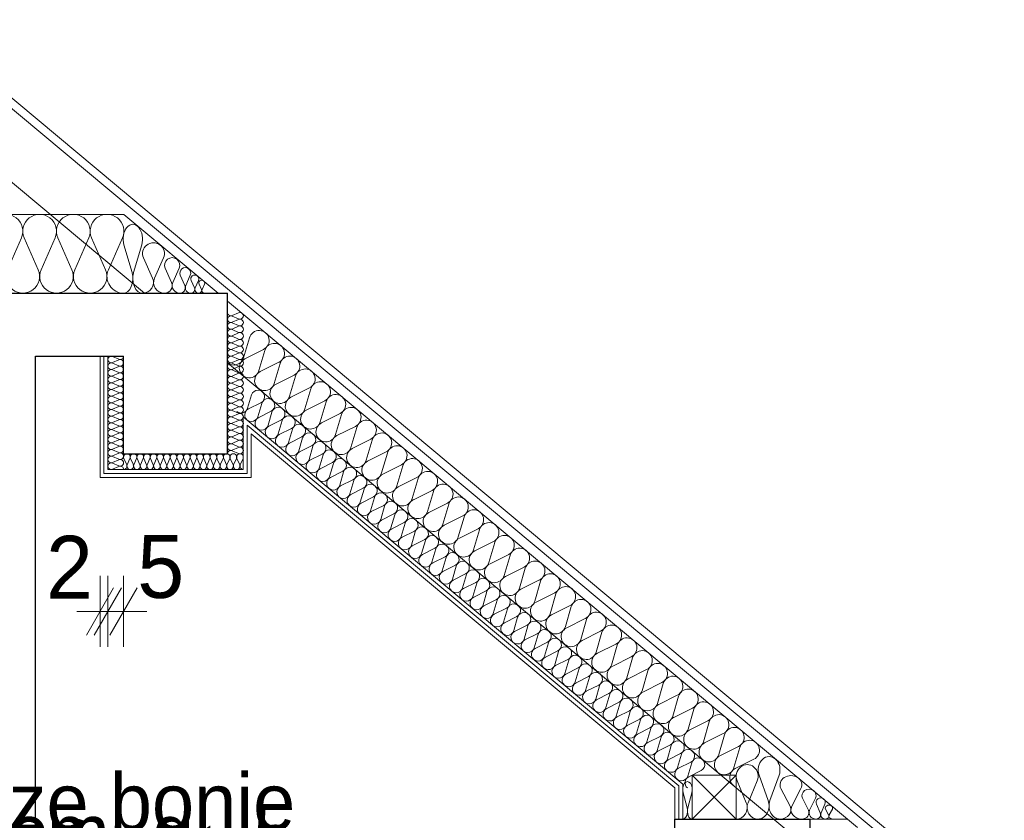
# Model space of a CAD drawing. Extents: x -149893 to 127691, y 5328 to 37028.
# Tile 79 of 88: x 77339 to 80465, y 28169 to 30711. Entities that reach past the tile are written whole.
import ezdxf

# ---------------------------------------------------------------- set-up
doc = ezdxf.new("R2010")
doc.units = 0
doc.header["$MEASUREMENT"] = 0
doc.layers.add('arch izolacje_Nr_Pióra__3', color=7, linetype='Continuous', lineweight=13, true_color=0xff6600)
doc.layers.add('Arch ocieplenie_Nr_Pióra__24', color=7, linetype='Continuous', lineweight=13, true_color=0x029e21)
for name, color, linetype in [('Arch ocieplenie', 7, 'Continuous'), ('Arch wymiary', 7, 'Continuous'), ('Arch ściany działowe', 7, 'Continuous')]:
    doc.layers.add(name, color=color, linetype=linetype)
for name, color, linetype, lineweight in [('Arch opisy_Nr_Pióra__21', 7, 'Continuous', 13), ('Arch wymiary_Nr_Pióra__21', 7, 'Continuous', 13), ('Arch ściany działowe_Nr_Pióra__5', 7, 'Continuous', 13), ('INWENT DACH_Nr_Pióra__21', 7, 'Continuous', 13), ('INWENT KONST. DREWNIANA_Nr_Pióra__21', 7, 'Continuous', 13), ('INWENT STROPY_Nr_Pióra__1', 7, 'Continuous', 25), ('INWENT.ŚCIANY_Nr_Pióra__1', 7, 'Continuous', 25)]:
    doc.layers.add(name, color=color, linetype=linetype, lineweight=lineweight)
doc.styles.add('GENERATED_STYLE_1', font='txt')
doc.styles.add('GENERATED_STYLE_4', font='txt')
doc.dimstyles.new('GENERATED_STYLE__4', dxfattribs={"dimtxt": 200, "dimasz": 114, "dimexe": 0.18, "dimexo": 0, "dimgap": 0.09, "dimtad": 1, "dimtih": 1, "dimtoh": 1, "dimdec": 0, "dimlfac": 0.1, "dimzin": 0, "dimdsep": 46, "dimtxsty": 'GENERATED_STYLE_1', "dimblk": 'ARROWHEAD_2', "dimblk1": 'ARROWHEAD_2', "dimblk2": 'ARROWHEAD_2', "dimcen": 0.09, "dimclrd": 7, "dimclre": 7, "dimclrt": 7, "dimazin": 0, "dimtfac": 1, "dimtdec": 4, "dimtmove": 0, "dimatfit": 3, "dimfxl": 0, "dimtolj": 1, "dimtzin": 0, "dimarcsym": 0})

# ---------------------------------------------------------------- blocks, each defined once
blk = doc.blocks.new('Ściana_35', base_point=(79418.8, 28272.5))
at = {"layer": 'Arch ściany działowe_Nr_Pióra__5', "linetype": 'Continuous'}
for p, q in [((79418.8, 28272.5), (79418.8, 28172.8)), ((79431.3, 28172.8), (79431.3, 28278.4)), ((79418.8, 28172.8), (79431.3, 28172.8))]:
    blk.add_line(p, q, dxfattribs=at)
blk = doc.blocks.new('Ściana_36', base_point=(79431.3, 28278.4))
at = {"layer": 'Arch ściany działowe_Nr_Pióra__5', "linetype": 'Continuous'}
for p, q in [((79431.3, 28278.4), (79431.3, 28172.8)), ((79443.8, 28172.8), (79443.8, 28284.2)), ((79431.3, 28172.8), (79443.8, 28172.8))]:
    blk.add_line(p, q, dxfattribs=at)
blk = doc.blocks.new('Ściana_37', base_point=(78073.8, 29396.5))
at = {"layer": 'Arch ściany działowe_Nr_Pióra__5', "linetype": 'Continuous'}
for p, q in [((79431.3, 28278.4), (78061.3, 29423.3)), ((78073.8, 29396.5), (79418.8, 28272.5))]:
    blk.add_line(p, q, dxfattribs=at)
blk = doc.blocks.new('Ściana_38', base_point=(78061.3, 29423.3))
at = {"layer": 'Arch ściany działowe_Nr_Pióra__5', "linetype": 'Continuous'}
for p, q in [((79443.8, 28284.2), (78048.8, 29450)), ((78061.3, 29423.3), (79431.3, 28278.4))]:
    blk.add_line(p, q, dxfattribs=at)
blk = doc.blocks.new('Ściana_39', base_point=(77593.8, 29257.8))
at = {"layer": 'Arch ściany działowe_Nr_Pióra__5', "linetype": 'Continuous'}
for p, q in [((78061.3, 29270.3), (77606.3, 29270.3)), ((77593.8, 29257.8), (78073.8, 29257.8))]:
    blk.add_line(p, q, dxfattribs=at)
blk = doc.blocks.new('Ściana_40', base_point=(77606.3, 29270.3))
at = {"layer": 'Arch ściany działowe_Nr_Pióra__5', "linetype": 'Continuous'}
for p, q in [((77606.3, 29270.3), (78061.3, 29270.3)), ((78048.8, 29282.8), (77618.8, 29282.8))]:
    blk.add_line(p, q, dxfattribs=at)
blk = doc.blocks.new('Ściana_41', base_point=(77593.8, 29642.8))
at = {"layer": 'Arch ściany działowe_Nr_Pióra__5', "linetype": 'Continuous'}
for p, q in [((77593.8, 29642.8), (77593.8, 29257.8)), ((77606.3, 29642.8), (77593.8, 29642.8)), ((77606.3, 29270.3), (77606.3, 29642.8))]:
    blk.add_line(p, q, dxfattribs=at)
blk = doc.blocks.new('Ściana_42', base_point=(77606.3, 29642.8))
at = {"layer": 'Arch ściany działowe_Nr_Pióra__5', "linetype": 'Continuous'}
for p, q in [((77606.3, 29642.8), (77606.3, 29270.3)), ((77618.8, 29642.8), (77606.3, 29642.8)), ((77618.8, 29282.8), (77618.8, 29642.8))]:
    blk.add_line(p, q, dxfattribs=at)
blk = doc.blocks.new('Ściana_43', base_point=(78073.8, 29257.8))
at = {"layer": 'Arch ściany działowe_Nr_Pióra__5', "linetype": 'Continuous'}
for p, q in [((78061.3, 29423.3), (78061.3, 29270.3)), ((78073.8, 29257.8), (78073.8, 29396.5))]:
    blk.add_line(p, q, dxfattribs=at)
blk = doc.blocks.new('Ściana_44', base_point=(78061.3, 29270.3))
at = {"layer": 'Arch ściany działowe_Nr_Pióra__5', "linetype": 'Continuous'}
for p, q in [((78048.8, 29450), (78048.8, 29282.8)), ((78061.3, 29270.3), (78061.3, 29423.3))]:
    blk.add_line(p, q, dxfattribs=at)
blk = doc.blocks.new('Izolacja cieplna 14_88', base_point=(79604.3, 28280.4))
at = {"layer": 'Arch ocieplenie_Nr_Pióra__24', "linetype": 'Continuous'}
for p, q in [((78049.8, 29637.8), (78068.4, 29701.2)), ((78112.9, 29664), (78053.8, 29634.4)), ((78098.4, 29597.1), (78117, 29660.5)), ((78161.6, 29623.3), (78102.5, 29593.7)), ((78147.1, 29556.5), (78165.7, 29619.9)), ((78210.2, 29582.6), (78151.1, 29553)), ((78195.7, 29515.8), (78214.3, 29579.2)), ((78258.9, 29542), (78199.8, 29512.4)), ((78244.4, 29475.1), (78263, 29538.6)), ((78307.5, 29501.3), (78248.4, 29471.7)), ((78293, 29434.5), (78311.6, 29497.9)), ((78356.2, 29460.7), (78297.1, 29431.1)), ((78341.7, 29393.8), (78360.3, 29457.2)), ((78404.9, 29420), (78345.8, 29390.4)), ((78390.3, 29353.2), (78408.9, 29416.6)), ((78453.5, 29379.3), (78394.4, 29349.8)), ((78439, 29312.5), (78457.6, 29375.9)), ((78502.2, 29338.7), (78443.1, 29309.1)), ((78487.6, 29271.9), (78506.2, 29335.3)), ((78550.8, 29298), (78491.7, 29268.4)), ((78536.3, 29231.2), (78554.9, 29294.6)), ((78599.5, 29257.4), (78540.4, 29227.8)), ((78584.9, 29190.5), (78603.6, 29253.9)), ((78648.1, 29216.7), (78589, 29187.1)), ((78633.6, 29149.9), (78652.2, 29213.3)), ((78696.8, 29176), (78637.7, 29146.5)), ((78682.2, 29109.2), (78700.9, 29172.6)), ((78745.4, 29135.4), (78686.3, 29105.8)), ((78730.9, 29068.6), (78749.5, 29132)), ((78794.1, 29094.7), (78735, 29065.1)), ((78779.5, 29027.9), (78798.2, 29091.3)), ((78842.7, 29054.1), (78783.6, 29024.5)), ((78828.2, 28987.2), (78846.8, 29050.7)), ((78891.4, 29013.4), (78832.3, 28983.8)), ((78876.8, 28946.6), (78895.5, 29010)), ((78940, 28972.8), (78880.9, 28943.2)), ((78925.5, 28905.9), (78944.1, 28969.3)), ((78988.7, 28932.1), (78929.6, 28902.5)), ((78974.1, 28865.3), (78992.8, 28928.7)), ((79037.3, 28891.4), (78978.2, 28861.8)), ((79022.8, 28824.6), (79041.4, 28888)), ((79086, 28850.8), (79026.9, 28821.2)), ((79071.5, 28783.9), (79090.1, 28847.4)), ((79134.6, 28810.1), (79075.5, 28780.5)), ((79120.1, 28743.3), (79138.7, 28806.7)), ((79183.3, 28769.5), (79124.2, 28739.9)), ((79168.8, 28702.6), (79187.4, 28766)), ((79231.9, 28728.8), (79172.8, 28699.2)), ((79217.4, 28662), (79236, 28725.4)), ((79280.6, 28688.1), (79221.5, 28658.6)), ((79266.1, 28621.3), (79284.7, 28684.7)), ((79329.3, 28647.5), (79270.2, 28617.9)), ((79314.7, 28580.6), (79333.3, 28644.1)), ((79377.9, 28606.8), (79318.8, 28577.2)), ((79363.4, 28540), (79382, 28603.4)), ((79426.6, 28566.2), (79367.5, 28536.6)), ((79412, 28499.3), (79430.6, 28562.7)), ((79475.2, 28525.5), (79416.1, 28495.9)), ((79460.7, 28458.7), (79479.3, 28522.1)), ((79523.9, 28484.8), (79464.8, 28455.3)), ((79509.3, 28418), (79527.9, 28481.4)), ((79572.5, 28444.2), (79513.4, 28414.6)), ((79558, 28377.4), (79576.6, 28440.8)), ((79621.2, 28403.5), (79562.1, 28373.9)), ((79606.6, 28336.7), (79625.3, 28400.1)), ((79669.8, 28362.9), (79610.7, 28333.3))]:
    blk.add_line(p, q, dxfattribs=at)
for centre, start_param, end_param in [((78098.9, 29692.4), 1.158003, 5.125183), ((78147.5, 29651.7), 1.158003, 5.125183), ((78019.3, 29646.6), 0, 1.983589), ((78196.2, 29611.1), 1.158003, 5.125183), ((78067.9, 29605.9), 4.299595, 8.266774), ((78116.6, 29565.3), 4.299595, 8.266774), ((78244.8, 29570.4), 1.158003, 5.125183), ((78165.2, 29524.6), 4.299595, 8.266774), ((78293.5, 29529.8), 1.158003, 5.125183), ((78213.9, 29483.9), 4.299595, 8.266774), ((78342.1, 29489.1), 1.158003, 5.125183), ((78390.8, 29448.4), 1.158003, 5.125183), ((78262.5, 29443.3), 4.299595, 8.266774), ((78311.2, 29402.6), 4.299595, 8.266774), ((78439.4, 29407.8), 1.158003, 5.125183), ((78359.8, 29362), 4.299595, 8.266774), ((78488.1, 29367.1), 1.158003, 5.125183), ((78536.7, 29326.5), 1.158003, 5.125183), ((78408.5, 29321.3), 4.299595, 8.266774), ((78457.1, 29280.7), 4.299595, 8.266774), ((78585.4, 29285.8), 1.158003, 5.125183), ((78505.8, 29240), 4.299595, 8.266774), ((78634, 29245.1), 1.158003, 5.125183), ((78682.7, 29204.5), 1.158003, 5.125183), ((78554.4, 29199.3), 4.299595, 8.266774), ((78603.1, 29158.7), 4.299595, 8.266774), ((78731.3, 29163.8), 1.158003, 5.125183), ((78651.7, 29118), 4.299595, 8.266774), ((78780, 29123.2), 1.158003, 5.125183), ((78700.4, 29077.4), 4.299595, 8.266774), ((78828.7, 29082.5), 1.158003, 5.125183), ((78877.3, 29041.9), 1.158003, 5.125183), ((78749, 29036.7), 4.299595, 8.266774), ((78797.7, 28996), 4.299595, 8.266774), ((78926, 29001.2), 1.158003, 5.125183), ((78846.4, 28955.4), 4.299595, 8.266774), ((78974.6, 28960.5), 1.158003, 5.125183), ((79023.3, 28919.9), 1.158003, 5.125183), ((78895, 28914.7), 4.299595, 8.266774), ((78943.7, 28874.1), 4.299595, 8.266774), ((79071.9, 28879.2), 1.158003, 5.125183), ((78992.3, 28833.4), 4.299595, 8.266774), ((79120.6, 28838.6), 1.158003, 5.125183), ((79169.2, 28797.9), 1.158003, 5.125183), ((79041, 28792.7), 4.299595, 8.266774), ((79089.6, 28752.1), 4.299595, 8.266774), ((79217.9, 28757.2), 1.158003, 5.125183), ((79138.3, 28711.4), 4.299595, 8.266774), ((79266.5, 28716.6), 1.158003, 5.125183), ((79186.9, 28670.8), 4.299595, 8.266774), ((79315.2, 28675.9), 1.158003, 5.125183), ((79363.8, 28635.3), 1.158003, 5.125183), ((79235.6, 28630.1), 4.299595, 8.266774), ((79284.2, 28589.5), 4.299595, 8.266774), ((79412.5, 28594.6), 1.158003, 5.125183), ((79332.9, 28548.8), 4.299595, 8.266774), ((79461.1, 28553.9), 1.158003, 5.125183), ((79509.8, 28513.3), 1.158003, 5.125183), ((79381.5, 28508.1), 4.299595, 8.266774), ((79430.2, 28467.5), 4.299595, 8.266774), ((79558.4, 28472.6), 1.158003, 5.125183), ((79478.8, 28426.8), 4.299595, 8.266774), ((79607.1, 28432), 1.158003, 5.125183), ((79655.7, 28391.3), 1.158003, 5.125183), ((79527.5, 28386.2), 4.299595, 8.266774), ((79576.1, 28345.5), 4.299595, 8.266774), ((79624.8, 28304.8), 4.299596, 6.283185)]:
    blk.add_ellipse(centre, major_axis=(-20.5, -24.5), ratio=0.993758, start_param=start_param, end_param=end_param, dxfattribs=at)
blk = doc.blocks.new('Izolacja cieplna 14_89', base_point=(79458.5, 28271.9))
at = {"layer": 'Arch ocieplenie_Nr_Pióra__24', "linetype": 'Continuous'}
for p, q in [((78062.3, 29477.5), (78074.7, 29519.8)), ((78104.5, 29494.9), (78065.1, 29475.2)), ((78094.8, 29450.4), (78107.2, 29492.7)), ((78137, 29467.8), (78097.6, 29448.1)), ((78127.3, 29423.2), (78139.7, 29465.5)), ((78169.5, 29440.6), (78130.1, 29420.9)), ((78159.8, 29396), (78172.2, 29438.3)), ((78202, 29413.5), (78162.6, 29393.7)), ((78192.4, 29368.9), (78204.7, 29411.2)), ((78234.5, 29386.3), (78195.1, 29366.6)), ((78224.9, 29341.7), (78237.2, 29384)), ((78267, 29359.1), (78227.6, 29339.4)), ((78257.4, 29314.5), (78269.7, 29356.8)), ((78299.5, 29332), (78260.1, 29312.3)), ((78289.9, 29287.4), (78302.3, 29329.7)), ((78332, 29304.8), (78292.6, 29285.1)), ((78322.4, 29260.2), (78334.8, 29302.5)), ((78364.5, 29277.6), (78325.1, 29257.9)), ((78354.9, 29233), (78367.3, 29275.3)), ((78397, 29250.5), (78357.6, 29230.8)), ((78387.4, 29205.9), (78399.8, 29248.2)), ((78429.5, 29223.3), (78390.1, 29203.6)), ((78419.9, 29178.7), (78432.3, 29221)), ((78462, 29196.1), (78422.6, 29176.4)), ((78452.4, 29151.6), (78464.8, 29193.9)), ((78494.6, 29169), (78455.1, 29149.3)), ((78484.9, 29124.4), (78497.3, 29166.7)), ((78527.1, 29141.8), (78487.6, 29122.1)), ((78517.4, 29097.2), (78529.8, 29139.5)), ((78559.6, 29114.6), (78520.1, 29094.9)), ((78549.9, 29070.1), (78562.3, 29112.4)), ((78592.1, 29087.5), (78552.6, 29067.8)), ((78582.4, 29042.9), (78594.8, 29085.2)), ((78624.6, 29060.3), (78585.1, 29040.6)), ((78614.9, 29015.7), (78627.3, 29058)), ((78657.1, 29033.2), (78617.6, 29013.5)), ((78647.4, 28988.6), (78659.8, 29030.9)), ((78689.6, 29006), (78650.1, 28986.3)), ((78679.9, 28961.4), (78692.3, 29003.7)), ((78722.1, 28978.8), (78682.7, 28959.1)), ((78712.4, 28934.2), (78724.8, 28976.5)), ((78754.6, 28951.7), (78715.2, 28932)), ((78744.9, 28907.1), (78757.3, 28949.4)), ((78787.1, 28924.5), (78747.7, 28904.8)), ((78777.4, 28879.9), (78789.8, 28922.2)), ((78819.6, 28897.3), (78780.2, 28877.6)), ((78809.9, 28852.7), (78822.3, 28895.1)), ((78852.1, 28870.2), (78812.7, 28850.5)), ((78842.4, 28825.6), (78854.8, 28867.9)), ((78884.6, 28843), (78845.2, 28823.3)), ((78874.9, 28798.4), (78887.3, 28840.7)), ((78917.1, 28815.8), (78877.7, 28796.1)), ((78907.5, 28771.3), (78919.8, 28813.6)), ((78949.6, 28788.7), (78910.2, 28769)), ((78940, 28744.1), (78952.3, 28786.4)), ((78982.1, 28761.5), (78942.7, 28741.8)), ((78972.5, 28716.9), (78984.9, 28759.2)), ((79014.6, 28734.3), (78975.2, 28714.6)), ((79005, 28689.8), (79017.4, 28732.1)), ((79047.1, 28707.2), (79007.7, 28687.5)), ((79037.5, 28662.6), (79049.9, 28704.9)), ((79079.6, 28680), (79040.2, 28660.3)), ((79070, 28635.4), (79082.4, 28677.7)), ((79112.1, 28652.9), (79072.7, 28633.2)), ((79102.5, 28608.3), (79114.9, 28650.6)), ((79144.6, 28625.7), (79105.2, 28606)), ((79135, 28581.1), (79147.4, 28623.4)), ((79177.1, 28598.5), (79137.7, 28578.8)), ((79167.5, 28553.9), (79179.9, 28596.2)), ((79209.7, 28571.4), (79170.2, 28551.7)), ((79200, 28526.8), (79212.4, 28569.1)), ((79242.2, 28544.2), (79202.7, 28524.5)), ((79232.5, 28499.6), (79244.9, 28541.9)), ((79274.7, 28517), (79235.2, 28497.3)), ((79265, 28472.5), (79277.4, 28514.8)), ((79307.2, 28489.9), (79267.7, 28470.2)), ((79297.5, 28445.3), (79309.9, 28487.6)), ((79339.7, 28462.7), (79300.2, 28443)), ((79330, 28418.1), (79342.4, 28460.4)), ((79372.2, 28435.5), (79332.7, 28415.8)), ((79362.5, 28391), (79374.9, 28433.3)), ((79404.7, 28408.4), (79365.2, 28388.7)), ((79395, 28363.8), (79407.4, 28406.1)), ((79437.2, 28381.2), (79397.8, 28361.5)), ((79427.5, 28336.6), (79439.9, 28378.9)), ((79469.7, 28354.1), (79430.3, 28334.4)), ((79460, 28309.5), (79472.4, 28351.8)), ((79502.2, 28326.9), (79462.8, 28307.2))]:
    blk.add_line(p, q, dxfattribs=at)
for centre, start_param, end_param in [((78095.1, 29513.9), 1.158003, 5.125183), ((78127.6, 29486.8), 1.158003, 5.125183), ((78160.1, 29459.6), 1.158003, 5.125183), ((78042, 29483.4), 0, 1.983589), ((78074.5, 29456.3), 4.299595, 8.266774), ((78107, 29429.1), 4.299595, 8.266774), ((78192.6, 29432.4), 1.158003, 5.125183), ((78139.5, 29401.9), 4.299595, 8.266774), ((78225.1, 29405.3), 1.158003, 5.125183), ((78172, 29374.8), 4.299595, 8.266774), ((78257.6, 29378.1), 1.158003, 5.125183), ((78204.5, 29347.6), 4.299595, 8.266774), ((78290.1, 29350.9), 1.158003, 5.125183), ((78237, 29320.4), 4.299595, 8.266774), ((78322.6, 29323.8), 1.158003, 5.125183), ((78269.5, 29293.3), 4.299595, 8.266774), ((78355.1, 29296.6), 1.158003, 5.125183), ((78387.6, 29269.5), 1.158003, 5.125183), ((78302, 29266.1), 4.299595, 8.266774), ((78420.1, 29242.3), 1.158003, 5.125183), ((78334.5, 29238.9), 4.299595, 8.266774), ((78367, 29211.8), 4.299595, 8.266774), ((78452.6, 29215.1), 1.158003, 5.125183), ((78399.5, 29184.6), 4.299595, 8.266774), ((78485.1, 29188), 1.158003, 5.125183), ((78432, 29157.4), 4.299595, 8.266774), ((78517.6, 29160.8), 1.158003, 5.125183), ((78464.5, 29130.3), 4.299595, 8.266774), ((78550.1, 29133.6), 1.158003, 5.125183), ((78497, 29103.1), 4.299595, 8.266774), ((78582.6, 29106.5), 1.158003, 5.125183), ((78529.5, 29076), 4.299595, 8.266774), ((78615.2, 29079.3), 1.158003, 5.125183), ((78647.7, 29052.1), 1.158003, 5.125183), ((78562.1, 29048.8), 4.299595, 8.266774), ((78680.2, 29025), 1.158003, 5.125183), ((78594.6, 29021.6), 4.299595, 8.266774), ((78627.1, 28994.5), 4.299595, 8.266774), ((78712.7, 28997.8), 1.158003, 5.125183), ((78659.6, 28967.3), 4.299595, 8.266774), ((78745.2, 28970.6), 1.158003, 5.125183), ((78692.1, 28940.1), 4.299595, 8.266774), ((78777.7, 28943.5), 1.158003, 5.125183), ((78724.6, 28913), 4.299595, 8.266774), ((78810.2, 28916.3), 1.158003, 5.125183), ((78757.1, 28885.8), 4.299595, 8.266774), ((78842.7, 28889.2), 1.158003, 5.125183), ((78789.6, 28858.6), 4.299595, 8.266774), ((78875.2, 28862), 1.158003, 5.125183), ((78907.7, 28834.8), 1.158003, 5.125183), ((78822.1, 28831.5), 4.299595, 8.266774), ((78854.6, 28804.3), 4.299595, 8.266774), ((78940.2, 28807.7), 1.158003, 5.125183), ((78887.1, 28777.2), 4.299595, 8.266774), ((78972.7, 28780.5), 1.158003, 5.125183), ((78919.6, 28750), 4.299595, 8.266774), ((79005.2, 28753.3), 1.158003, 5.125183), ((78952.1, 28722.8), 4.299595, 8.266774), ((79037.7, 28726.2), 1.158003, 5.125183), ((78984.6, 28695.7), 4.299595, 8.266774), ((79070.2, 28699), 1.158003, 5.125183), ((79017.1, 28668.5), 4.299595, 8.266774), ((79102.7, 28671.8), 1.158003, 5.125183), ((79135.2, 28644.7), 1.158003, 5.125183), ((79049.6, 28641.3), 4.299595, 8.266774), ((79167.7, 28617.5), 1.158003, 5.125183), ((79082.1, 28614.2), 4.299595, 8.266774), ((79114.6, 28587), 4.299595, 8.266774), ((79200.2, 28590.4), 1.158003, 5.125183), ((79147.1, 28559.8), 4.299595, 8.266774), ((79232.7, 28563.2), 1.158003, 5.125183), ((79179.6, 28532.7), 4.299595, 8.266774), ((79265.2, 28536), 1.158003, 5.125183), ((79212.1, 28505.5), 4.299595, 8.266774), ((79297.7, 28508.9), 1.158003, 5.125183), ((79244.6, 28478.3), 4.299595, 8.266774), ((79330.3, 28481.7), 1.158003, 5.125183), ((79277.2, 28451.2), 4.299595, 8.266774), ((79362.8, 28454.5), 1.158003, 5.125183), ((79395.3, 28427.4), 1.158003, 5.125183), ((79309.7, 28424), 4.299595, 8.266774), ((79342.2, 28396.9), 4.299595, 8.266774), ((79427.8, 28400.2), 1.158003, 5.125183), ((79374.7, 28369.7), 4.299595, 8.266774), ((79460.3, 28373), 1.158003, 5.125183), ((79407.2, 28342.5), 4.299595, 8.266774), ((79492.8, 28345.9), 1.158003, 5.125183), ((79439.7, 28315.4), 4.299595, 8.266774), ((79472.2, 28288.2), 4.299596, 6.283185)]:
    blk.add_ellipse(centre, major_axis=(-13.6, -16.3), ratio=0.99589, start_param=start_param, end_param=end_param, dxfattribs=at)
blk = doc.blocks.new('Izolacja cieplna 14_90', base_point=(79473.8, 28172.8))
at = {"layer": 'Arch ocieplenie_Nr_Pióra__24', "linetype": 'Continuous'}
for p, q in [((79457.5, 28208.2), (79445.1, 28256.3)), ((79472.5, 28256.3), (79460.1, 28208.2))]:
    blk.add_line(p, q, dxfattribs=at)
for centre, start_param, end_param in [((79458.8, 28266.4), 1.158003, 5.125183), ((79443.8, 28198.1), 0, 1.983589), ((79473.8, 28198.1), 4.299596, 6.283185)]:
    blk.add_ellipse(centre, major_axis=(0, -25.3), ratio=0.593359, start_param=start_param, end_param=end_param, dxfattribs=at)
blk = doc.blocks.new('Izolacja cieplna 14_91', base_point=(79683.2, 28172.8))
at = {"layer": 'Arch ocieplenie_Nr_Pióra__24', "linetype": 'Continuous'}
for p, q in [((79645.6, 28224.4), (79616.7, 28294.2)), ((79680.3, 28294.2), (79651.4, 28224.4))]:
    blk.add_line(p, q, dxfattribs=at)
for centre, start_param, end_param in [((79648.5, 28309), 1.158003, 5.125183), ((79613.8, 28209.6), 0, 1.983589), ((79683.2, 28209.6), 4.299596, 6.283185)]:
    blk.add_ellipse(centre, major_axis=(0, -36.8), ratio=0.943825, start_param=start_param, end_param=end_param, dxfattribs=at)
blk = doc.blocks.new('Izolacja cieplna 14_92', base_point=(79752.7, 28172.8))
at = {"layer": 'Arch ocieplenie_Nr_Pióra__24', "linetype": 'Continuous'}
for p, q in [((79715, 28231.9), (79686.2, 28312.1)), ((79749.8, 28312.1), (79720.9, 28231.9))]:
    blk.add_line(p, q, dxfattribs=at)
for centre, start_param, end_param in [((79718, 28329), 1.158003, 5.125183), ((79683.2, 28215), 0, 1.983589), ((79752.7, 28215), 4.299596, 6.283185)]:
    blk.add_ellipse(centre, major_axis=(0, -42.2), ratio=0.822716, start_param=start_param, end_param=end_param, dxfattribs=at)
blk = doc.blocks.new('Izolacja cieplna 14_93', base_point=(79822.1, 28172.8))
at = {"layer": 'Arch ocieplenie_Nr_Pióra__24', "linetype": 'Continuous'}
for p, q in [((79784.5, 28213.9), (79755.6, 28269.7)), ((79819.2, 28269.7), (79790.3, 28213.9))]:
    blk.add_line(p, q, dxfattribs=at)
for centre, start_param, end_param in [((79787.4, 28281.5), 2.728799, 6.695979), ((79752.7, 28202.2), 1.570796, 3.554385), ((79822.1, 28202.2), 5.870392, 7.853982)]:
    blk.add_ellipse(centre, major_axis=(-34.7, 0), ratio=0.845467, start_param=start_param, end_param=end_param, dxfattribs=at)
blk = doc.blocks.new('Izolacja cieplna 14_94', base_point=(79867.4, 28172.8))
at = {"layer": 'Arch ocieplenie_Nr_Pióra__24', "linetype": 'Continuous'}
for p, q in [((79842.9, 28201), (79824, 28239.3)), ((79865.5, 28239.3), (79846.7, 28201))]:
    blk.add_line(p, q, dxfattribs=at)
for centre, start_param, end_param in [((79844.8, 28247.4), 2.728799, 6.695979), ((79822.1, 28193), 1.570796, 3.554385), ((79867.4, 28193), 5.870392, 7.853982)]:
    blk.add_ellipse(centre, major_axis=(-22.7, 0), ratio=0.889437, start_param=start_param, end_param=end_param, dxfattribs=at)
blk = doc.blocks.new('Izolacja cieplna 14_95', base_point=(79896.3, 28172.8))
at = {"layer": 'Arch ocieplenie_Nr_Pióra__24', "linetype": 'Continuous'}
for p, q in [((79880.6, 28192.8), (79868.7, 28219.9)), ((79895, 28219.9), (79883.1, 28192.8))]:
    blk.add_line(p, q, dxfattribs=at)
for centre, start_param, end_param in [((79881.8, 28225.7), 2.728799, 6.695979), ((79867.4, 28187.1), 1.570796, 3.554385), ((79896.3, 28187.1), 5.870392, 7.853982)]:
    blk.add_ellipse(centre, major_axis=(-14.4, 0), ratio=0.99085, start_param=start_param, end_param=end_param, dxfattribs=at)
blk = doc.blocks.new('Izolacja cieplna 14_96', base_point=(79919.9, 28172.8))
at = {"layer": 'Arch ocieplenie_Nr_Pióra__24', "linetype": 'Continuous'}
for p, q in [((79907.1, 28186.1), (79897.3, 28204.1)), ((79918.9, 28204.1), (79909.1, 28186.1))]:
    blk.add_line(p, q, dxfattribs=at)
for centre, start_param, end_param in [((79908.1, 28207.9), 2.728799, 6.695979), ((79896.3, 28182.3), 1.570796, 3.554385), ((79919.9, 28182.3), 5.870392, 7.853982)]:
    blk.add_ellipse(centre, major_axis=(-11.8, 0), ratio=0.801282, start_param=start_param, end_param=end_param, dxfattribs=at)
blk = doc.blocks.new('Izolacja cieplna 14_97', base_point=(78048.8, 29282.8))
at = {"layer": 'Arch ocieplenie_Nr_Pióra__24', "linetype": 'Continuous'}
for p, q in [((77678.5, 29297.7), (77669.7, 29317.9)), ((77689, 29317.9), (77680.2, 29297.7)), ((77699.6, 29297.7), (77690.8, 29317.9)), ((77710.1, 29317.9), (77701.4, 29297.7)), ((77720.7, 29297.7), (77711.9, 29317.9)), ((77731.3, 29317.9), (77722.5, 29297.7)), ((77741.8, 29297.7), (77733, 29317.9)), ((77752.4, 29317.9), (77743.6, 29297.7)), ((77762.9, 29297.7), (77754.1, 29317.9)), ((77773.5, 29317.9), (77764.7, 29297.7)), ((77784, 29297.7), (77775.2, 29317.9)), ((77794.6, 29317.9), (77785.8, 29297.7)), ((77805.1, 29297.7), (77796.4, 29317.9)), ((77815.7, 29317.9), (77806.9, 29297.7)), ((77826.3, 29297.7), (77817.5, 29317.9)), ((77836.8, 29317.9), (77828, 29297.7)), ((77847.4, 29297.7), (77838.6, 29317.9)), ((77857.9, 29317.9), (77849.1, 29297.7)), ((77868.5, 29297.7), (77859.7, 29317.9)), ((77879, 29317.9), (77870.2, 29297.7)), ((77889.6, 29297.7), (77880.8, 29317.9)), ((77900.1, 29317.9), (77891.4, 29297.7)), ((77910.7, 29297.7), (77901.9, 29317.9)), ((77921.3, 29317.9), (77912.5, 29297.7)), ((77931.8, 29297.7), (77923, 29317.9)), ((77942.4, 29317.9), (77933.6, 29297.7)), ((77952.9, 29297.7), (77944.1, 29317.9)), ((77963.5, 29317.9), (77954.7, 29297.7)), ((77974, 29297.7), (77965.2, 29317.9)), ((77984.6, 29317.9), (77975.8, 29297.7)), ((77995.1, 29297.7), (77986.4, 29317.9)), ((78005.7, 29317.9), (77996.9, 29297.7)), ((78016.3, 29297.7), (78007.5, 29317.9)), ((78026.8, 29317.9), (78018, 29297.7)), ((78037.4, 29297.7), (78028.6, 29317.9)), ((78047.9, 29317.9), (78039.1, 29297.7))]:
    blk.add_line(p, q, dxfattribs=at)
for centre, start_param, end_param in [((77679.4, 29322.2), 1.158003, 5.125183), ((77700.5, 29322.2), 1.158003, 5.125183), ((77721.6, 29322.2), 1.158003, 5.125183), ((77742.7, 29322.2), 1.158003, 5.125183), ((77763.8, 29322.2), 1.158003, 5.125183), ((77784.9, 29322.2), 1.158003, 5.125183), ((77806, 29322.2), 1.158003, 5.125183), ((77827.1, 29322.2), 1.158003, 5.125183), ((77848.2, 29322.2), 1.158003, 5.125183), ((77869.4, 29322.2), 1.158003, 5.125183), ((77890.5, 29322.2), 1.158003, 5.125183), ((77911.6, 29322.2), 1.158003, 5.125183), ((77932.7, 29322.2), 1.158003, 5.125183), ((77953.8, 29322.2), 1.158003, 5.125183), ((77974.9, 29322.2), 1.158003, 5.125183), ((77996, 29322.2), 1.158003, 5.125183), ((78017.1, 29322.2), 1.158003, 5.125183), ((78038.2, 29322.2), 1.158003, 5.125183), ((77668.8, 29293.5), 0, 1.983589), ((77689.9, 29293.5), 4.299595, 8.266774), ((77711, 29293.5), 4.299595, 8.266774), ((77732.1, 29293.5), 4.299595, 8.266774), ((77753.2, 29293.5), 4.299595, 8.266774), ((77774.4, 29293.5), 4.299595, 8.266774), ((77795.5, 29293.5), 4.299595, 8.266774), ((77816.6, 29293.5), 4.299595, 8.266774), ((77837.7, 29293.5), 4.299595, 8.266774), ((77858.8, 29293.5), 4.299595, 8.266774), ((77879.9, 29293.5), 4.299595, 8.266774), ((77901, 29293.5), 4.299595, 8.266774), ((77922.1, 29293.5), 4.299595, 8.266774), ((77943.2, 29293.5), 4.299595, 8.266774), ((77964.4, 29293.5), 4.299595, 8.266774), ((77985.5, 29293.5), 4.299595, 8.266774), ((78006.6, 29293.5), 4.299595, 8.266774), ((78027.7, 29293.5), 4.299595, 8.266774), ((78048.8, 29293.5), 4.299596, 6.283185)]:
    blk.add_ellipse(centre, major_axis=(0, -10.6), ratio=0.992633, start_param=start_param, end_param=end_param, dxfattribs=at)
blk = doc.blocks.new('Izolacja cieplna 14_98', base_point=(77668.8, 29642.8))
at = {"layer": 'Arch ocieplenie_Nr_Pióra__24', "linetype": 'Continuous'}
for p, q in [((77633.7, 29641.9), (77653.9, 29633.1)), ((77653.9, 29631.4), (77633.7, 29622.5)), ((77633.7, 29620.8), (77653.9, 29612)), ((77653.9, 29610.2), (77633.7, 29601.4)), ((77633.7, 29599.6), (77653.9, 29590.8)), ((77653.9, 29589), (77633.7, 29580.2)), ((77633.7, 29578.4), (77653.9, 29569.6)), ((77653.9, 29567.8), (77633.7, 29559)), ((77633.7, 29557.2), (77653.9, 29548.4)), ((77653.9, 29546.6), (77633.7, 29537.8)), ((77633.7, 29536.1), (77653.9, 29527.2)), ((77653.9, 29525.5), (77633.7, 29516.7)), ((77633.7, 29514.9), (77653.9, 29506.1)), ((77653.9, 29504.3), (77633.7, 29495.5)), ((77633.7, 29493.7), (77653.9, 29484.9)), ((77653.9, 29483.1), (77633.7, 29474.3)), ((77633.7, 29472.5), (77653.9, 29463.7)), ((77653.9, 29461.9), (77633.7, 29453.1)), ((77633.7, 29451.4), (77653.9, 29442.5)), ((77653.9, 29440.8), (77633.7, 29432)), ((77633.7, 29430.2), (77653.9, 29421.4)), ((77653.9, 29419.6), (77633.7, 29410.8)), ((77633.7, 29409), (77653.9, 29400.2)), ((77653.9, 29398.4), (77633.7, 29389.6)), ((77633.7, 29387.8), (77653.9, 29379)), ((77653.9, 29377.2), (77633.7, 29368.4)), ((77633.7, 29366.6), (77653.9, 29357.8)), ((77653.9, 29356.1), (77633.7, 29347.2)), ((77633.7, 29345.5), (77653.9, 29336.7)), ((77653.9, 29334.9), (77633.7, 29326.1)), ((77633.7, 29324.3), (77653.9, 29315.5)), ((77653.9, 29313.7), (77633.7, 29304.9)), ((77633.7, 29303.1), (77653.9, 29294.3)), ((77653.9, 29292.5), (77633.7, 29283.7))]:
    blk.add_line(p, q, dxfattribs=at)
for centre, start_param, end_param in [((77629.4, 29632.2), 1.158003, 5.125183), ((77658.2, 29642.8), 4.299596, 6.283185), ((77629.4, 29611.1), 1.158003, 5.125183), ((77658.2, 29621.7), 4.299595, 8.266774), ((77658.2, 29600.5), 4.299595, 8.266774), ((77629.4, 29589.9), 1.158003, 5.125183), ((77629.4, 29568.7), 1.158003, 5.125183), ((77658.2, 29579.3), 4.299595, 8.266774), ((77629.4, 29547.5), 1.158003, 5.125183), ((77658.2, 29558.1), 4.299595, 8.266774), ((77658.2, 29536.9), 4.299595, 8.266774), ((77629.4, 29526.4), 1.158003, 5.125183), ((77629.4, 29505.2), 1.158003, 5.125183), ((77658.2, 29515.8), 4.299595, 8.266774), ((77629.4, 29484), 1.158003, 5.125183), ((77658.2, 29494.6), 4.299595, 8.266774), ((77658.2, 29473.4), 4.299595, 8.266774), ((77629.4, 29462.8), 1.158003, 5.125183), ((77629.4, 29441.7), 1.158003, 5.125183), ((77658.2, 29452.2), 4.299595, 8.266774), ((77629.4, 29420.5), 1.158003, 5.125183), ((77658.2, 29431.1), 4.299595, 8.266774), ((77658.2, 29409.9), 4.299595, 8.266774), ((77629.4, 29399.3), 1.158003, 5.125183), ((77629.4, 29378.1), 1.158003, 5.125183), ((77658.2, 29388.7), 4.299595, 8.266774), ((77629.4, 29356.9), 1.158003, 5.125183), ((77658.2, 29367.5), 4.299595, 8.266774), ((77658.2, 29346.4), 4.299595, 8.266774), ((77629.4, 29335.8), 1.158003, 5.125183), ((77629.4, 29314.6), 1.158003, 5.125183), ((77658.2, 29325.2), 4.299595, 8.266774), ((77629.4, 29293.4), 1.158003, 5.125183), ((77658.2, 29304), 4.299595, 8.266774), ((77658.2, 29282.8), 0, 1.983589)]:
    blk.add_ellipse(centre, major_axis=(10.6, 0), ratio=0.995705, start_param=start_param, end_param=end_param, dxfattribs=at)
blk = doc.blocks.new('Izolacja cieplna 14_99', base_point=(77998.8, 29781.6))
at = {"layer": 'Arch ocieplenie_Nr_Pióra__24', "linetype": 'Continuous'}
for p, q in [((78033.9, 29780.7), (78013.7, 29771.8)), ((78013.7, 29770), (78033.9, 29761.1)), ((78033.9, 29759.3), (78013.7, 29750.5)), ((78013.7, 29748.7), (78033.9, 29739.8)), ((78033.9, 29738), (78013.7, 29729.1)), ((78013.7, 29727.3), (78033.9, 29718.4)), ((78033.9, 29716.6), (78013.7, 29707.7)), ((78013.7, 29705.9), (78033.9, 29697)), ((78033.9, 29695.2), (78013.7, 29686.3)), ((78013.7, 29684.5), (78033.9, 29675.7)), ((78033.9, 29673.9), (78013.7, 29665)), ((78013.7, 29663.2), (78033.9, 29654.3)), ((78033.9, 29652.5), (78013.7, 29643.6)), ((78013.7, 29641.8), (78033.9, 29632.9)), ((78033.9, 29631.1), (78013.7, 29622.2)), ((78013.7, 29620.4), (78033.9, 29611.5)), ((78033.9, 29609.7), (78013.7, 29600.9)), ((78013.7, 29599.1), (78033.9, 29590.2)), ((78033.9, 29588.4), (78013.7, 29579.5)), ((78013.7, 29577.7), (78033.9, 29568.8)), ((78033.9, 29567), (78013.7, 29558.1)), ((78013.7, 29556.3), (78033.9, 29547.4)), ((78033.9, 29545.6), (78013.7, 29536.7)), ((78013.7, 29535), (78033.9, 29526.1)), ((78033.9, 29524.3), (78013.7, 29515.4)), ((78013.7, 29513.6), (78033.9, 29504.7)), ((78033.9, 29502.9), (78013.7, 29494)), ((78013.7, 29492.2), (78033.9, 29483.3)), ((78033.9, 29481.5), (78013.7, 29472.6)), ((78013.7, 29470.8), (78033.9, 29462)), ((78033.9, 29460.2), (78013.7, 29451.3)), ((78013.7, 29449.5), (78033.9, 29440.6)), ((78033.9, 29438.8), (78013.7, 29429.9)), ((78013.7, 29428.1), (78033.9, 29419.2)), ((78033.9, 29417.4), (78013.7, 29408.5)), ((78013.7, 29406.7), (78033.9, 29397.8)), ((78033.9, 29396), (78013.7, 29387.2)), ((78013.7, 29385.4), (78033.9, 29376.5)), ((78033.9, 29374.7), (78013.7, 29365.8)), ((78013.7, 29364), (78033.9, 29355.1)), ((78033.9, 29353.3), (78013.7, 29344.4)), ((78013.7, 29342.6), (78033.9, 29333.7))]:
    blk.add_line(p, q, dxfattribs=at)
for centre, start_param, end_param in [((78009.4, 29760.2), 2.7288, 6.695979), ((78009.4, 29781.6), 4.712389, 6.695979), ((78038.2, 29770.9), 5.870392, 9.837571), ((78038.2, 29749.6), 5.870392, 9.837571), ((78009.4, 29738.9), 2.7288, 6.695979), ((78009.4, 29717.5), 2.7288, 6.695979), ((78038.2, 29728.2), 5.870392, 9.837571), ((78009.4, 29696.1), 2.7288, 6.695979), ((78038.2, 29706.8), 5.870392, 9.837571), ((78009.4, 29674.8), 2.7288, 6.695979), ((78038.2, 29685.4), 5.870392, 9.837571), ((78038.2, 29664.1), 5.870392, 9.837571), ((78009.4, 29653.4), 2.7288, 6.695979), ((78009.4, 29632), 2.7288, 6.695979), ((78038.2, 29642.7), 5.870392, 9.837571), ((78009.4, 29610.6), 2.7288, 6.695979), ((78038.2, 29621.3), 5.870392, 9.837571), ((78038.2, 29600), 5.870392, 9.837571), ((78009.4, 29589.3), 2.7288, 6.695979), ((78009.4, 29567.9), 2.7288, 6.695979), ((78038.2, 29578.6), 5.870392, 9.837571), ((78009.4, 29546.5), 2.7288, 6.695979), ((78038.2, 29557.2), 5.870392, 9.837571), ((78038.2, 29535.8), 5.870392, 9.837571), ((78009.4, 29525.2), 2.7288, 6.695979), ((78009.4, 29503.8), 2.7288, 6.695979), ((78038.2, 29514.5), 5.870392, 9.837571), ((78009.4, 29482.4), 2.7288, 6.695979), ((78038.2, 29493.1), 5.870392, 9.837571), ((78038.2, 29471.7), 5.870392, 9.837571), ((78009.4, 29461.1), 2.7288, 6.695979), ((78009.4, 29439.7), 2.7288, 6.695979), ((78038.2, 29450.4), 5.870392, 9.837571), ((78009.4, 29418.3), 2.7288, 6.695979), ((78038.2, 29429), 5.870392, 9.837571), ((78038.2, 29407.6), 5.870392, 9.837571), ((78009.4, 29396.9), 2.7288, 6.695979), ((78009.4, 29375.6), 2.7288, 6.695979), ((78038.2, 29386.3), 5.870392, 9.837571), ((78009.4, 29354.2), 2.7288, 6.695979), ((78038.2, 29364.9), 5.870392, 9.837571), ((78038.2, 29343.5), 5.870392, 9.837571), ((78009.4, 29332.8), 2.7288, 4.712389)]:
    blk.add_ellipse(centre, major_axis=(0, -10.7), ratio=0.995199, start_param=start_param, end_param=end_param, dxfattribs=at)
blk = doc.blocks.new('Izolacja cieplna 14_104', base_point=(77669.4, 29842.8))
at = {"layer": 'Arch ocieplenie_Nr_Pióra__24', "linetype": 'Continuous'}
for p, q in [((77344.2, 30018.3), (77299.7, 29917.3)), ((77397.6, 29917.3), (77353.1, 30018.3)), ((77451.1, 30018.3), (77406.6, 29917.3)), ((77504.6, 29917.3), (77460.1, 30018.3)), ((77558, 30018.3), (77513.5, 29917.3)), ((77611.5, 29917.3), (77567, 30018.3)), ((77665, 30018.3), (77620.5, 29917.3))]:
    blk.add_line(p, q, dxfattribs=at)
for centre, start_param, end_param in [((77295.2, 30039.7), 2.728799, 6.695979), ((77402.1, 30039.7), 2.728799, 6.695979), ((77509.1, 30039.7), 2.728799, 6.695979), ((77616, 30039.7), 2.728799, 6.695979), ((77348.7, 29896), 5.870392, 9.837571), ((77455.6, 29896), 5.870392, 9.837571), ((77562.5, 29896), 5.870392, 9.837571), ((77669.4, 29896), 5.870392, 7.853982)]:
    blk.add_ellipse(centre, major_axis=(-53.5, 0), ratio=0.994467, start_param=start_param, end_param=end_param, dxfattribs=at)
blk = doc.blocks.new('Izolacja cieplna 14_105', base_point=(77798.7, 29842.8))
at = {"layer": 'Arch ocieplenie_Nr_Pióra__24', "linetype": 'Continuous'}
for p, q in [((77760.8, 29890.5), (77731.6, 29955.2)), ((77795.8, 29955.2), (77766.6, 29890.5))]:
    blk.add_line(p, q, dxfattribs=at)
for centre, start_param, end_param in [((77763.7, 29968.8), 2.728799, 6.695979), ((77728.7, 29876.9), 1.570796, 3.554385), ((77798.7, 29876.9), 5.870392, 7.853982)]:
    blk.add_ellipse(centre, major_axis=(-35, 0), ratio=0.972257, start_param=start_param, end_param=end_param, dxfattribs=at)
blk = doc.blocks.new('Izolacja cieplna 14_106', base_point=(77728.7, 29842.8))
at = {"layer": 'Arch ocieplenie_Nr_Pióra__24', "linetype": 'Continuous'}
for p, q in [((77695.4, 29908), (77669.8, 29996.3)), ((77726.1, 29996.3), (77700.5, 29908))]:
    blk.add_line(p, q, dxfattribs=at)
for centre, start_param, end_param in [((77697.9, 30015), 1.158003, 5.125183), ((77667.2, 29889.3), 0, 1.983589), ((77728.7, 29889.3), 4.299596, 6.283185)]:
    blk.add_ellipse(centre, major_axis=(0, -46.5), ratio=0.661353, start_param=start_param, end_param=end_param, dxfattribs=at)
blk = doc.blocks.new('Izolacja cieplna 14_107', base_point=(77847.3, 29842.8))
at = {"layer": 'Arch ocieplenie_Nr_Pióra__24', "linetype": 'Continuous'}
for p, q in [((77821, 29876.5), (77800.7, 29922)), ((77845.3, 29922), (77825, 29876.5))]:
    blk.add_line(p, q, dxfattribs=at)
for centre, start_param, end_param in [((77823, 29931.7), 2.728799, 6.695979), ((77798.7, 29866.8), 1.570796, 3.554385), ((77847.3, 29866.8), 5.870392, 7.853982)]:
    blk.add_ellipse(centre, major_axis=(-24.3, 0), ratio=0.987489, start_param=start_param, end_param=end_param, dxfattribs=at)
blk = doc.blocks.new('Izolacja cieplna 14_108', base_point=(77881.9, 29842.8))
at = {"layer": 'Arch ocieplenie_Nr_Pióra__24', "linetype": 'Continuous'}
for p, q in [((77863.1, 29867.1), (77848.8, 29900)), ((77880.4, 29900), (77866, 29867.1))]:
    blk.add_line(p, q, dxfattribs=at)
for centre, start_param, end_param in [((77864.6, 29906.9), 1.158003, 5.125183), ((77847.3, 29860.1), 0, 1.983589), ((77881.9, 29860.1), 4.299596, 6.283185)]:
    blk.add_ellipse(centre, major_axis=(0, -17.3), ratio=0.997344, start_param=start_param, end_param=end_param, dxfattribs=at)
blk = doc.blocks.new('Izolacja cieplna 14_109', base_point=(77907.6, 29842.8))
at = {"layer": 'Arch ocieplenie_Nr_Pióra__24', "linetype": 'Continuous'}
for p, q in [((77893.6, 29860), (77882.9, 29883.2)), ((77906.5, 29883.2), (77895.8, 29860))]:
    blk.add_line(p, q, dxfattribs=at)
for centre, start_param, end_param in [((77894.7, 29888.1), 2.728799, 6.695979), ((77881.9, 29855.1), 1.570796, 3.554385), ((77907.6, 29855.1), 5.870392, 7.853982)]:
    blk.add_ellipse(centre, major_axis=(-12.9, 0), ratio=0.950826, start_param=start_param, end_param=end_param, dxfattribs=at)
blk = doc.blocks.new('Izolacja cieplna 14_110', base_point=(77926.2, 29842.8))
at = {"layer": 'Arch ocieplenie_Nr_Pióra__24', "linetype": 'Continuous'}
for p, q in [((77916.1, 29855), (77908.4, 29871.5)), ((77925.4, 29871.5), (77917.7, 29855))]:
    blk.add_line(p, q, dxfattribs=at)
for centre, start_param, end_param in [((77916.9, 29875), 2.728799, 6.695979), ((77907.6, 29851.5), 1.570796, 3.554385), ((77926.2, 29851.5), 5.870392, 7.853982)]:
    blk.add_ellipse(centre, major_axis=(-9.31, 0), ratio=0.932615, start_param=start_param, end_param=end_param, dxfattribs=at)
blk = doc.blocks.new('*D311')
at = {"layer": 'Arch wymiary_Nr_Pióra__21', "linetype": 'Continuous'}
for p, q in [((77593.8, 28719.8), (77593.8, 28944.8)), ((77618.8, 28719.8), (77618.8, 28944.8)), ((77550.5, 28757.3), (77637.1, 28907.3)), ((77575.5, 28757.3), (77662.1, 28907.3)), ((77520.5, 28832.3), (77593.8, 28832.3)), ((77593.8, 28832.3), (77618.8, 28832.3))]:
    blk.add_line(p, q, dxfattribs=at)
at = {"layer": 'Arch wymiary_Nr_Pióra__21', "char_height": 200, "attachment_point": 7, "style": 'GENERATED_STYLE_1'}
for s, insert in [('{2}', (77422.5, 28872.3)), ('{5}', (77712.2, 28872.3))]:
    blk.add_mtext(s, dxfattribs=dict(at, insert=insert))
blk = doc.blocks.new('ARROWHEAD_2')
at = {"color": 0, "linetype": 'Continuous', "lineweight": 0}
for p, q in [((-0.378, -0.655), (0.378, 0.655)), ((0, 0), (-1, 0))]:
    blk.add_line(p, q, dxfattribs=at)
blk = doc.blocks.new('*D312')
at = {"layer": 'Arch wymiary_Nr_Pióra__21', "linetype": 'Continuous'}
for p, q in [((77618.8, 28719.8), (77618.8, 28944.8)), ((77668.8, 28719.8), (77668.8, 28944.8)), ((77550.5, 28757.3), (77637.1, 28907.3)), ((77575.5, 28757.3), (77662.1, 28907.3)), ((77712.1, 28907.3), (77625.5, 28757.3)), ((77618.8, 28832.3), (77668.8, 28832.3)), ((77668.8, 28832.3), (77742.2, 28832.3))]:
    blk.add_line(p, q, dxfattribs=at)
at = {"layer": 'Arch wymiary_Nr_Pióra__21', "char_height": 200, "attachment_point": 7, "style": 'GENERATED_STYLE_1'}
for s, insert in [('{2}', (77422.5, 28872.3)), ('{5}', (77712.2, 28872.3))]:
    blk.add_mtext(s, dxfattribs=dict(at, insert=insert))

msp = doc.modelspace()

# ---------------------------------------------------------------- linework, layer by layer
at = {"layer": 'arch izolacje_Nr_Pióra__3', "linetype": 'Continuous'}
for p, q in [((79848.8, 28172.8), (79966.9, 28172.8)), ((79966.9, 28172.8), (79998.8, 28146.2))]:
    msp.add_line(p, q, dxfattribs=at)
at = {"layer": 'Arch ocieplenie_Nr_Pióra__24', "linetype": 'Continuous'}
for p, q in [((77669.4, 30092.8), (74033.8, 30092.8)), ((77968.6, 29842.8), (77669.4, 30092.8)), ((79966.9, 28172.8), (77998.8, 29817.6))]:
    msp.add_line(p, q, dxfattribs=at)
at = {"layer": 'INWENT DACH_Nr_Pióra__21', "linetype": 'Continuous'}
msp.add_line((74033.8, 33202.8), (80464.8, 27828.4), dxfattribs=at)
at = {"layer": 'INWENT KONST. DREWNIANA_Nr_Pióra__21', "linetype": 'Continuous'}
for p, q in [((74033.8, 33170.2), (80448.8, 27809.2)), ((74033.8, 32935.7), (77734.7, 29842.8)), ((77998.8, 29622.1), (80333.4, 27671.1)), ((79473.8, 28172.8), (79473.8, 28312.8)), ((79473.8, 28312.8), (79613.8, 28312.8)), ((79613.8, 28172.8), (79473.8, 28312.8)), ((79473.8, 28172.8), (79613.8, 28312.8)), ((79613.8, 28312.8), (79613.8, 28172.8)), ((79613.8, 28172.8), (79473.8, 28172.8))]:
    msp.add_line(p, q, dxfattribs=at)
at = {"layer": 'INWENT STROPY_Nr_Pióra__1', "linetype": 'Continuous'}
for p, q in [((70068.8, 29842.8), (77998.8, 29842.8)), ((77998.8, 29332.8), (77998.8, 29842.8)), ((77388.8, 29642.8), (77668.8, 29642.8)), ((77668.8, 29332.8), (77668.8, 29642.8)), ((77668.8, 29332.8), (77998.8, 29332.8))]:
    msp.add_line(p, q, dxfattribs=at)
at = {"layer": 'INWENT.ŚCIANY_Nr_Pióra__1', "linetype": 'Continuous'}
for p, q in [((77388.8, 27422.8), (77388.8, 29642.8)), ((79418.8, 27422.8), (79418.8, 28172.8)), ((79418.8, 28172.8), (79848.8, 28172.8)), ((79848.8, 26442.8), (79848.8, 28172.8))]:
    msp.add_line(p, q, dxfattribs=at)

# ---------------------------------------------------------------- block references
at = {"layer": 'Arch ocieplenie', "color": 104, "linetype": 'Continuous', "lineweight": 9, "true_color": 0x029e21}
for name, p in [('Izolacja cieplna 14_104', (77669.4, 29842.8)), ('Izolacja cieplna 14_106', (77728.7, 29842.8)), ('Izolacja cieplna 14_105', (77798.7, 29842.8)), ('Izolacja cieplna 14_107', (77847.3, 29842.8)), ('Izolacja cieplna 14_108', (77881.9, 29842.8)), ('Izolacja cieplna 14_109', (77907.6, 29842.8)), ('Izolacja cieplna 14_110', (77926.2, 29842.8)), ('Izolacja cieplna 14_99', (77998.8, 29781.6)), ('Izolacja cieplna 14_88', (79604.3, 28280.4)), ('Izolacja cieplna 14_98', (77668.8, 29642.8)), ('Izolacja cieplna 14_89', (79458.5, 28271.9)), ('Izolacja cieplna 14_97', (78048.8, 29282.8)), ('Izolacja cieplna 14_92', (79752.7, 28172.8)), ('Izolacja cieplna 14_91', (79683.2, 28172.8)), ('Izolacja cieplna 14_90', (79473.8, 28172.8)), ('Izolacja cieplna 14_93', (79822.1, 28172.8)), ('Izolacja cieplna 14_94', (79867.4, 28172.8)), ('Izolacja cieplna 14_95', (79896.3, 28172.8)), ('Izolacja cieplna 14_96', (79919.9, 28172.8))]:
    msp.add_blockref(name, p, dxfattribs=at)
at = {"layer": 'Arch ściany działowe'}
for name, p in [('Ściana_41', (77593.8, 29642.8)), ('Ściana_42', (77606.3, 29642.8)), ('Ściana_38', (78061.3, 29423.3)), ('Ściana_44', (78061.3, 29270.3)), ('Ściana_37', (78073.8, 29396.5)), ('Ściana_43', (78073.8, 29257.8)), ('Ściana_39', (77593.8, 29257.8)), ('Ściana_40', (77606.3, 29270.3)), ('Ściana_35', (79418.8, 28272.5)), ('Ściana_36', (79431.3, 28278.4))]:
    msp.add_blockref(name, p, dxfattribs=at)

# ---------------------------------------------------------------- texts
at = {"layer": 'Arch opisy_Nr_Pióra__21', "linetype": 'Continuous', "insert": (78213.7, 28129.7), "char_height": 180, "width": 2065.131, "attachment_point": 6, "line_spacing_factor": 0.322723, "style": 'GENERATED_STYLE_4'}
msp.add_mtext('{Pojedyńcze bonie\\Pszer. 10 cm, gł. 5 cm }', dxfattribs=at)

# ---------------------------------------------------------------- dimensions: what is measured, and where the dimension line sits
at = {"layer": 'Arch wymiary', "linetype": 'Continuous'}
for base, p1, p2, picture, middle in [((77593.8, 28832.3), (77618.8, 29282.8), (77668.8, 29332.8), '*D312', (77788, 28972.3)), ((77593.8036407, 28832.3207938), (77593.8036407, 29257.829765), (77618.8036407, 29282.829765), '*D311', (77498.3392409, 28972.3207938))]:
    dim = msp.add_linear_dim(base=base, p1=p1, p2=p2, dimstyle='GENERATED_STYLE__4', dxfattribs=at)
    dim.commit()
    dim.dimension.update_dxf_attribs({"geometry": picture, "text_midpoint": middle})

doc.saveas('drawing.dxf')
